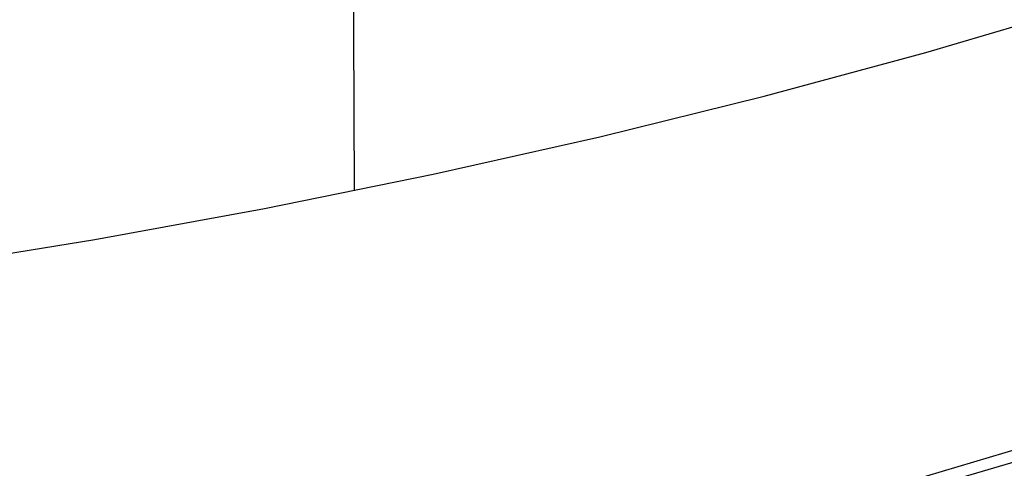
# Model space of a CAD drawing. Header units: millimetres. Extents: x -534 to -34, y 1269 to 1769.
# Tile 5 of 91: x -421.89 to -410.01, y 1305.49 to 1310.9. Entities that reach past the tile are written whole.
import ezdxf

# ---------------------------------------------------------------- set-up
doc = ezdxf.new("R2010")
doc.units = ezdxf.units.MM
doc.layers.add('ROXX_B.FLEX', color=7, linetype='Continuous', true_color=0x000000)

msp = doc.modelspace()

# ---------------------------------------------------------------- linework, layer by layer
at = {"layer": 'ROXX_B.FLEX', "color": 18, "lineweight": -3, "true_color": 0x000000}
for points in [[(-417.936, 1328.244), (-417.856, 1308.838)], [(-423.048, 1307.916), (-420.987, 1308.251), (-418.936, 1308.625), (-416.901, 1309.038), (-414.888, 1309.489), (-412.904, 1309.979), (-410.953, 1310.507), (-409.042, 1311.071), (-407.176, 1311.672), (-405.361, 1312.307), (-403.602, 1312.975), (-401.905, 1313.675), (-400.274, 1314.404), (-398.713, 1315.161), (-397.227, 1315.943)], [(-423.291, 1302.705), (-421.252, 1303.039), (-419.223, 1303.411), (-417.21, 1303.822), (-415.218, 1304.272), (-413.253, 1304.76), (-411.321, 1305.286), (-409.427, 1305.849), (-407.577, 1306.449), (-405.776, 1307.083), (-404.03, 1307.75), (-402.343, 1308.449), (-400.72, 1309.179), (-399.166, 1309.936), (-397.685, 1310.718)]]:
    msp.add_lwpolyline(points, dxfattribs=at)
at = {"layer": 'ROXX_B.FLEX', "color": 18, "true_color": 0x000000}
msp.add_lwpolyline([(-423.437, 1302.508), (-420.956, 1302.919), (-418.551, 1303.376), (-416.227, 1303.876), (-413.99, 1304.415), (-411.843, 1304.99), (-409.79, 1305.595), (-407.833, 1306.228), (-405.639, 1307.01), (-403.501, 1307.852), (-402.457, 1308.296), (-401.433, 1308.755), (-400.428, 1309.228), (-399.445, 1309.716)], dxfattribs=at)
msp.add_lwpolyline([(-423.437, 1302.508), (-420.956, 1302.919), (-418.551, 1303.376), (-416.227, 1303.876), (-413.99, 1304.415), (-411.843, 1304.99), (-409.79, 1305.595), (-407.833, 1306.228), (-405.639, 1307.01), (-403.501, 1307.852), (-402.457, 1308.296), (-401.433, 1308.755), (-400.428, 1309.228), (-399.445, 1309.716)], dxfattribs=at)

doc.saveas('drawing.dxf')
